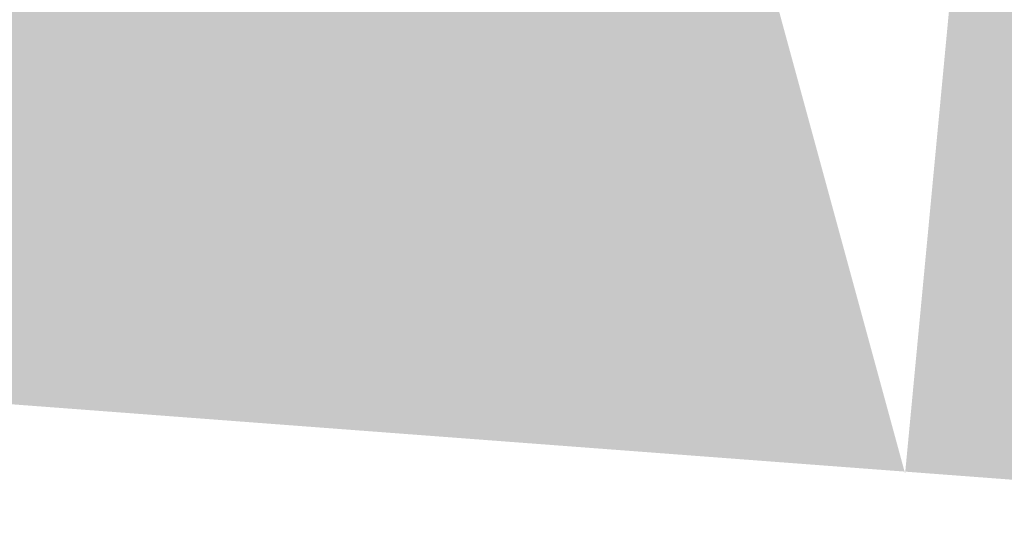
# Model space of a CAD drawing. Header units: metres. Extents: x -862 to 1262, y -354 to 644.
# Tile 21 of 256: x -584 to -573, y 412 to 418. Entities that reach past the tile are written whole.
import ezdxf

# ---------------------------------------------------------------- set-up
doc = ezdxf.new("R2010")
doc.units = ezdxf.units.M
doc.header["$LTSCALE"] = 0.5
doc.layers.add('BPR_Verkehr_220520', color=7, linetype='Continuous')

msp = doc.modelspace()

# ---------------------------------------------------------------- hatches: boundary and pattern name
at = {"layer": 'BPR_Verkehr_220520', "linetype": 'Continuous', "lineweight": 0, "true_color": 0xb8d2a6, "transparency": 33554687}
h = msp.add_hatch(color=9, dxfattribs=at)
edge = h.paths.add_edge_path()
edge.add_line((-576.1679479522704, 420.6193002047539), (-575.903268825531, 423.4067623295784))
edge.add_line((-575.903268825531, 423.4067623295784), (-566.1641964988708, 419.6708061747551))
edge.add_line((-566.1641964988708, 419.6708061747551), (-576.1679479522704, 420.6193002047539))
edge.add_line((-576.1679479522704, 420.6193002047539), (-573.9450935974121, 412.4641521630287))
edge.add_line((-573.9450935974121, 412.4641521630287), (-573.3401522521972, 418.8444588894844))
edge.add_line((-573.3401522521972, 418.8444588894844), (-607.8625608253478, 423.9369693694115))
edge.add_line((-607.8625608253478, 423.9369693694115), (-607.582143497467, 426.2199665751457))
edge.add_arc((-608.0784139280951, 426.2809227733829), 0.499999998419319, 352.9975146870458, 442.9621367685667)
edge.add_arc((-608.1256810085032, 426.9035432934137), 0.1665910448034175, 215.2540150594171, 310.65280960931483, ccw=False)
edge.add_line((-608.2617194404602, 426.8073865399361), (-645.876127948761, 431.4627186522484))
edge.add_line((-645.876127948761, 431.4627186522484), (-576.1679479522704, 420.6193002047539))
edge.add_line((-576.1679479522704, 420.6193002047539), (-583.136695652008, 421.2800338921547))
edge.add_line((-583.136695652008, 421.2800338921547), (-576.1679479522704, 420.6193002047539))
h = msp.add_hatch(color=9, dxfattribs=at)
edge = h.paths.add_edge_path()
edge.add_line((-586.3588067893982, 417.0912840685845), (-573.6262237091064, 415.8272677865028))
edge.add_line((-573.6262237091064, 415.8272677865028), (-573.3401522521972, 418.8444588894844))
edge.add_line((-573.3401522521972, 418.8444588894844), (-585.6550029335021, 420.0120770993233))
edge.add_arc((-508.8640195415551, 1229.925387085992), 813.5455886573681, 264.5538588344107, 264.58375900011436, ccw=False)
edge.add_line((-586.0776508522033, 420.0522612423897), (-586.3588067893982, 417.0912840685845))
at = {"layer": 'BPR_Verkehr_220520', "linetype": 'Continuous', "lineweight": 0, "true_color": 0xece5cf, "transparency": 33554687}
msp.add_hatch(color=254, dxfattribs=at).paths.add_polyline_path([(-566.8957451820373, 411.9551738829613), (-566.3057822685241, 418.1775033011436), (-573.3401522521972, 418.8444588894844), (-573.9429838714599, 412.4864033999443), (-566.8957683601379, 411.9548665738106)])

# ---------------------------------------------------------------- linework, layer by layer
at = {"layer": 'BPR_Verkehr_220520', "color": 254, "linetype": 'Continuous', "true_color": 0xece5cf, "transparency": 33554687}
msp.add_solid([(-573.6262237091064, 415.8272677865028, 60), (-586.3588067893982, 417.0912840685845, 60), (-573.9429838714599, 412.4864033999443, 60), (-586.7046597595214, 413.4489538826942, 60)], dxfattribs=at)

doc.saveas('drawing.dxf')
